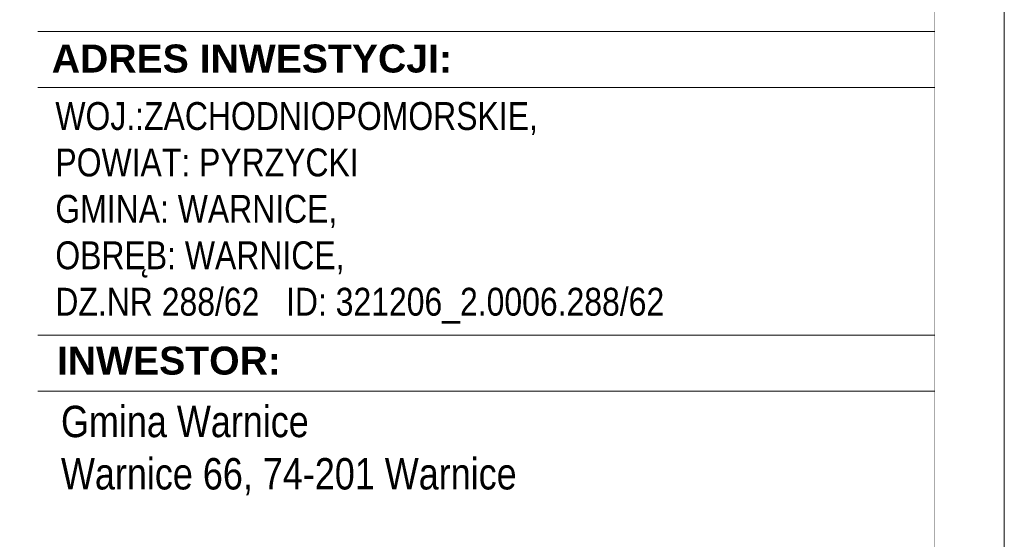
# Model space of a CAD drawing. Header units: millimetres. Extents: x 8949 to 18258, y -1077 to 30686.
# Tile 27 of 89: x 15089 to 15442, y 10629 to 10816. Entities that reach past the tile are written whole.
import ezdxf

# ---------------------------------------------------------------- set-up
doc = ezdxf.new("R2010")
doc.units = ezdxf.units.MM
doc.set_wipeout_variables(frame=1)
doc.layers.add('0A_TABELKA', color=7, linetype='Continuous', lineweight=0)
doc.layers.add('0Z_OPISY', color=7, linetype='Continuous', lineweight=9)
doc.styles.add('Arial', font='arial.ttf')

msp = doc.modelspace()

# ---------------------------------------------------------------- linework, layer by layer
at = {"layer": '0Z_OPISY'}
for points in [[(12242.45, 10243.48), (15442.45, 10243.48), (15442.45, 12343.48), (12242.45, 12343.48)], [(12267.45, 10268.48), (15417.45, 10268.48), (15417.45, 12318.48), (12267.45, 12318.48)]]:
    msp.add_lwpolyline(points, close=True, dxfattribs=at)

# ---------------------------------------------------------------- next in the draw order: wipeouts: each hides what was drawn before it
msp.add_wipeout([(15095.7, 10268.48), (15095.7, 10916.87), (15417.45, 10916.87), (15417.45, 10268.48)]).dxf.layer = '0A_TABELKA'

# ---------------------------------------------------------------- next in the draw order: linework, layer by layer
at = {"layer": '0A_TABELKA'}
for p, q in [((15095.7, 10811.6), (15417.45, 10811.6)), ((15095.7, 10791.49), (15417.45, 10791.49)), ((15095.7, 10702.49), (15417.45, 10702.49)), ((15095.7, 10682.38), (15417.45, 10682.38))]:
    msp.add_line(p, q, dxfattribs=at)

# ---------------------------------------------------------------- next in the draw order: texts
at = {"layer": '0A_TABELKA', "attachment_point": 1, "style": 'Arial'}
for s, insert, char_height, width in [('{\\W1;\\fArial|b1|i0|c238|p34;ADRES INWESTYCJI: }', (15100.71, 10806.89), 10.0547, 424.3316), ('{\\fArial Narrow|b0|i0|c238|p34;WOJ.:ZACHODNIOPOMORSKIE, \\PPOWIAT: PYRZYCKI\\PGMINA: WARNICE, \\POBRĘB: WARNICE,\\PDZ.NR 288/62   ID: 321206_2.0006.288/62}', (15102, 10786.22), 10, 697.0338), ('{\\W1;\\fArial|b1|i0|c238|p34;INWESTOR: }', (15102.56, 10698.43), 10.0547, 29.0235), ('\\A1;{\\fArial Narrow|b0|i0|c238|p34;\\H1.03419x;Gmina Warnice \\PWarnice 66, 74-201 Warnice}', (15104.02, 10677.18), 10.89, 454.5638)]:
    msp.add_mtext(s, dxfattribs=dict(at, insert=insert, char_height=char_height, width=width))

doc.saveas('drawing.dxf')
